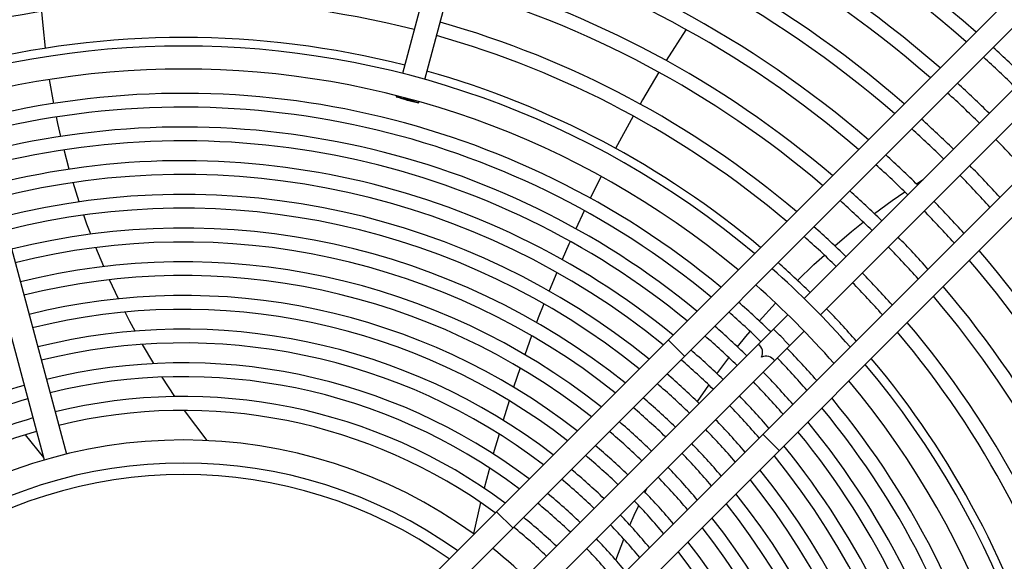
# Model space of a CAD drawing. Header units: centimetres. Extents: x -92429 to 178773, y 2337 to 428125.
# Tile 24 of 138: x 162470 to 162490, y 8935 to 8945. Entities that reach past the tile are written whole.
import ezdxf

# ---------------------------------------------------------------- set-up
doc = ezdxf.new("R2010")
doc.units = ezdxf.units.CM
doc.header["$LTSCALE"] = 50
doc.layers.add('WL_urządzenia', color=1, linetype='Continuous')

msp = doc.modelspace()

# ---------------------------------------------------------------- linework, layer by layer
at = {"layer": 'WL_urządzenia', "color": 1, "linetype": 'Continuous'}
for p, q in [((162482, 8958.887, 2170), (162478.113, 8944.381, 2170)), ((162478.561, 8944.261, 2170), (162482.448, 8958.767, 2170)), ((162477.241, 8932.804, 2170), (162501.27, 8956.833, 2170)), ((162501.598, 8956.505, 2170), (162477.632, 8932.539, 2170)), ((162479.205, 8930.966, 2170), (162503.171, 8954.932, 2170)), ((162503.498, 8954.604, 2170), (162479.47, 8930.576, 2170)), ((162496.812, 8950.474, 2170), (162486.193, 8939.855, 2170)), ((162486.52, 8939.527, 2170), (162497.14, 8950.146, 2170)), ((162470.881, 8945.345, 2170), (162470.859, 8945.628, 2170)), ((162470.928, 8944.889, 2170), (162470.881, 8945.345, 2170)), ((162483.811, 8945.26, 2170), (162483.417, 8944.641, 2170)), ((162483.816, 8945.267, 2170), (162483.811, 8945.26, 2170)), ((162471.098, 8943.779, 2170), (162471.014, 8944.259, 2170)), ((162483.271, 8944.404, 2170), (162482.944, 8943.853, 2170)), ((162469.42, 8943.933, 2170), (162471.351, 8936.726, 2170)), ((162477.993, 8943.933, 2170), (162477.987, 8943.91, 2170)), ((162468.972, 8943.813, 2170), (162470.904, 8936.606, 2170)), ((162478.434, 8943.79, 2170), (162478.441, 8943.813, 2170)), ((162482.944, 8943.853, 2170), (162482.894, 8943.766, 2170)), ((162471.18, 8943.376, 2170), (162471.152, 8943.506, 2170)), ((162482.756, 8943.524, 2170), (162482.401, 8942.874, 2170)), ((162471.239, 8943.115, 2170), (162471.18, 8943.376, 2170)), ((162471.409, 8942.455, 2170), (162471.305, 8942.844, 2170)), ((162482.108, 8942.31, 2170), (162481.891, 8941.872, 2170)), ((162471.609, 8941.8, 2170), (162471.488, 8942.186, 2170)), ((162488.452, 8942.161, 2170), (162488.588, 8942.251, 2170)), ((162487.963, 8941.825, 2170), (162488.216, 8942.003, 2170)), ((162487.606, 8941.561, 2170), (162487.963, 8941.825, 2170)), ((162471.765, 8941.348, 2170), (162471.7, 8941.532, 2170)), ((162481.771, 8941.621, 2170), (162481.601, 8941.258, 2170)), ((162471.84, 8941.147, 2170), (162471.765, 8941.348, 2170)), ((162487.147, 8941.199, 2170), (162487.384, 8941.389, 2170)), ((162486.809, 8940.913, 2170), (162487.147, 8941.199, 2170)), ((162481.46, 8940.946, 2170), (162481.324, 8940.637, 2170)), ((162481.486, 8941.004, 2170), (162481.46, 8940.946, 2170)), ((162472.102, 8940.498, 2170), (162471.944, 8940.88, 2170)), ((162486.39, 8940.537, 2170), (162486.6, 8940.728, 2170)), ((162486.06, 8940.219, 2170), (162486.39, 8940.537, 2170)), ((162481.215, 8940.38, 2170), (162481.061, 8940.008, 2170)), ((162472.399, 8939.849, 2170), (162472.22, 8940.231, 2170)), ((162480.956, 8939.747, 2170), (162480.845, 8939.462, 2170)), ((162485.29, 8939.401, 2170), (162485.617, 8939.763, 2170)), ((162472.629, 8939.394, 2170), (162472.531, 8939.582, 2170)), ((162485.865, 8939.527, 2170), (162480.589, 8934.251, 2170)), ((162472.733, 8939.199, 2170), (162472.629, 8939.394, 2170)), ((162480.845, 8939.462, 2170), (162480.81, 8939.37, 2170)), ((162480.711, 8939.106, 2170), (162480.573, 8938.724, 2170)), ((162486.193, 8939.199, 2170), (162480.916, 8933.923, 2170)), ((162485.023, 8939.089, 2170), (162485.109, 8939.19, 2170)), ((162473.109, 8938.545, 2170), (162472.882, 8938.931, 2170)), ((162483.461, 8939.024, 2170), (162483.789, 8938.697, 2170)), ((162484.854, 8938.881, 2170), (162485.023, 8939.089, 2170)), ((162484.439, 8938.341, 2170), (162484.681, 8938.662, 2170)), ((162480.479, 8938.457, 2170), (162480.349, 8938.069, 2170)), ((162473.535, 8937.881, 2170), (162473.277, 8938.274, 2170)), ((162484.046, 8937.78, 2170), (162484.275, 8938.113, 2170)), ((162480.261, 8937.798, 2170), (162480.138, 8937.404, 2170)), ((162474.18, 8936.997, 2170), (162473.727, 8937.604, 2170)), ((162480.055, 8937.128, 2170), (162479.94, 8936.727, 2170)), ((162485.362, 8937.123, 2170), (162485.69, 8936.796, 2170)), ((162470.524, 8937.114, 2170), (162470.889, 8936.659, 2170)), ((162479.848, 8936.389, 2170), (162479.756, 8936.038, 2170)), ((162479.863, 8936.446, 2170), (162479.848, 8936.389, 2170)), ((162482.994, 8935.957, 2170), (162483.037, 8936.044, 2170)), ((162479.684, 8935.75, 2170), (162479.538, 8935.124, 2170)), ((162480.003, 8935.566, 2170), (162480.331, 8935.239, 2170)), ((162482.777, 8935.495, 2170), (162482.866, 8935.688, 2170)), ((162482.688, 8935.293, 2170), (162482.777, 8935.495, 2170)), ((162482.404, 8934.594, 2170), (162482.568, 8935.011, 2170))]:
    msp.add_line(p, q, dxfattribs=at)
for points in [[(162478.434, 8943.79, -0.037253), (162478.213, 8943.859, -0.037253), (162477.987, 8943.91)], [(162477.987, 8943.91, -0.037253), (162478.208, 8943.842)], [(162478.208, 8943.842, -0.037253), (162478.434, 8943.79)], [(162485.902, 8938.909, -0.037253), (162485.745, 8939.079, -0.037253), (162485.575, 8939.237)], [(162485.597, 8938.604, 0.374287), (162485.338, 8938.672, 0.374287), (162485.27, 8938.932)]]:
    msp.add_lwpolyline(points, format="xyb", dxfattribs=at)
msp.add_circle((162473.707, 8927.041, 2170), 47.277, dxfattribs=at)
for radius, start, end in [(47.277, 319.4416, 310.5584), (42.566, 317.9961, 312.0039), (42.222, 318.0205, 311.9795), (42.012, 318.0356, 311.9644), (24.177, 48.7373, 74.4508), (23.899, 48.7809, 74.4444), (23.158, 48.902, 74.4266), (22.88, 48.9495, 74.4196), (22.139, 49.0819, 74.4002), (21.861, 49.1339, 74.3926), (21.12, 49.2792, 74.3713), (20.842, 49.3364, 74.3629), (20.101, 49.4966, 74.3394), (19.823, 49.5598, 74.3301), (18.804, 75.7062, 104.2938), (19.082, 49.7372, 74.3041), (18.063, 75.7351, 104.2649), (18.804, 49.8074, 74.2938), (17.891, 50.0533, 129.9467), (24.177, 45.5492, 47.6372), (23.899, 45.5556, 47.6679), (17.428, 50.1881, 129.8119), (18.063, 50.0051, 74.2649), (23.158, 45.5734, 47.7533), (16.94, 50.3379, 104.2161), (22.88, 45.5804, 47.7868), (16.662, 50.4272, 104.203), (22.139, 45.5998, 47.8801), (16.262, 50.561, 104.1835), (21.861, 45.6074, 47.9168), (15.984, 50.658, 104.1693), (22.88, 42.2132, 44.4196), (21.12, 45.6287, 48.0192), (15.585, 50.8036, 104.148), (20.842, 45.6371, 48.0595), (22.139, 42.1199, 44.4002), (15.307, 50.9094, 104.1325), (21.861, 42.0832, 44.3926), (14.907, 51.0683, 104.1092), (20.101, 45.6606, 48.1724), (19.823, 45.6699, 48.217), (21.12, 41.9808, 44.3713), (14.629, 51.1842, 104.0923), (20.842, 41.9405, 44.3629), (19.082, 45.6959, 48.342), (14.23, 51.3585, 104.0668), (18.804, 45.7062, 48.3915), (20.101, 41.8276, 44.3394), (13.951, 51.4858, 104.0482), (19.823, 41.783, 44.3301), (21.12, 15.6287, 40.7208), (13.552, 51.6778, 104.0201), (18.063, 45.7351, 48.5308), (20.842, 15.6371, 40.6636), (13.274, 51.8184, 103.9996), (17.891, 41.4353, 48.5647), (19.082, 41.658, 44.3041), (17.428, 41.3403, 48.6597), (18.804, 41.6085, 44.2938), (20.101, 15.6606, 40.5034), (12.874, 52.031, 103.9686), (19.823, 15.6699, 40.4402), (16.94, 45.7839, 48.7652), (12.596, 52.1871, 103.9458), (16.662, 45.797, 48.8281), (18.063, 41.4692, 44.2649), (19.082, 15.6959, 40.2628), (12.197, 52.4238, 103.9113), (16.262, 45.8165, 48.9223), (18.804, 15.7062, 40.1926), (11.919, 52.598, 103.8859), (15.984, 45.8307, 48.9907), (15.585, 45.852, 49.0931), (16.94, 41.2348, 44.2161), (11.519, 52.8631, 103.8472), (15.307, 45.8675, 49.1676), (16.662, 41.1719, 44.203), (17.891, 320.0533, 39.9467), (18.063, 15.7351, 39.9949), (14.907, 45.8908, 49.2795), (16.262, 41.0777, 44.1835), (11.241, 53.0589, 103.8187), (14.629, 45.9077, 49.361), (15.984, 41.0093, 44.1693), (17.428, 320.1881, 39.8119), (11.519, 106.1528, 127.1369), (11.241, 106.1813, 126.9411), (10.842, 53.358, 103.7751), (14.23, 45.9332, 49.4837), (15.585, 40.9069, 44.148), (16.94, 345.7839, 39.6621), (10.563, 53.5797, 103.7429), (13.951, 45.9518, 49.5733), (15.307, 40.8324, 44.1325), (16.662, 345.797, 39.5728), (10.842, 106.2249, 126.642), (13.552, 45.9799, 49.7084), (14.907, 40.7205, 44.1092), (16.262, 345.8165, 39.439), (10.563, 106.2571, 126.4203), (13.274, 46.0004, 49.8073), (14.629, 40.639, 44.0923), (15.984, 345.8307, 39.342), (9.967, 54.0971, 125.9029), (14.23, 40.5163, 44.0668), (12.874, 46.0314, 49.9568), (13.951, 40.4267, 44.0482), (15.585, 345.852, 39.1964), (9.504, 54.5449, 125.4551), (12.596, 46.0542, 50.0665), (15.307, 345.8675, 39.0906), (12.197, 46.0887, 50.2329), (13.552, 40.2916, 44.0201), (14.907, 345.8908, 38.9317), (9.27, 54.7878, 125.2122), (11.919, 46.1142, 50.3554), (13.274, 40.1927, 43.9996), (14.629, 345.9077, 38.8158), (11.519, 46.1528, 50.5417), (12.874, 40.0432, 43.9686), (11.241, 46.1813, 50.6792), (12.596, 39.9335, 43.9458), (14.23, 345.9332, 38.6415), (13.951, 345.9518, 38.5142), (10.842, 46.2249, 50.8892), (12.197, 39.7671, 43.9113), (13.552, 345.9799, 38.3222), (10.563, 46.2571, 51.0448), (11.919, 39.6446, 43.8858), (13.274, 346.0004, 38.1816), (11.519, 39.4583, 43.8472), (12.874, 346.0314, 37.969), (9.967, 38.5921, 51.4079), (11.241, 39.3208, 43.8187), (12.596, 346.0542, 37.8129)]:
    msp.add_arc((162473.707, 8927.041, 2170), radius, start, end, dxfattribs=at)

doc.saveas('drawing.dxf')
